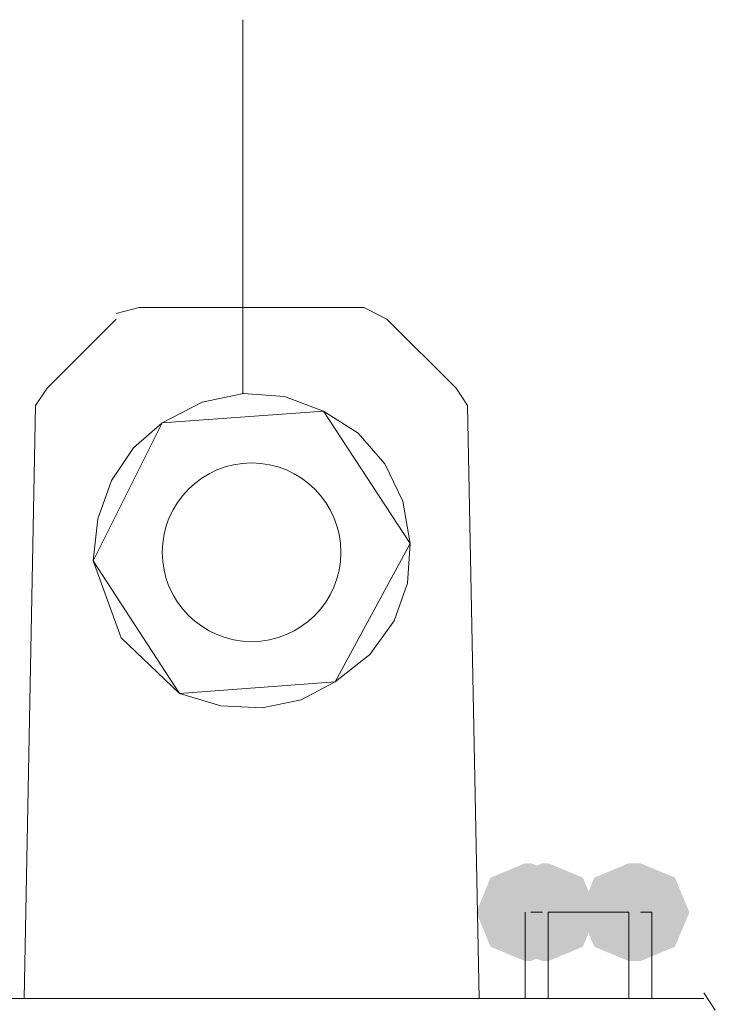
# Model space of a CAD drawing. Header units: millimetres. Extents: x -2626 to 2068, y -6169 to 7214.
# Tile 36 of 143: x -1582 to -1573, y -4889 to -4876. Entities that reach past the tile are written whole.
import ezdxf

# ---------------------------------------------------------------- set-up
doc = ezdxf.new("R2010")
doc.units = ezdxf.units.MM
doc.layers.get('0').update_dxf_attribs({"color": 252})

msp = doc.modelspace()

# ---------------------------------------------------------------- hatches: boundary and pattern name
h = msp.add_hatch(color=7)
h.dxf.hatch_style = 2
h.paths.add_polyline_path([(-1575.12, -4887.432), (-1574.637, -4887.632), (-1574.437, -4888.115), (-1574.637, -4888.597), (-1575.12, -4888.798), (-1575.2, -4888.798), (-1575.683, -4888.597), (-1575.883, -4888.115), (-1575.683, -4887.632), (-1575.2, -4887.432)])
h = msp.add_hatch(color=7)
h.dxf.hatch_style = 2
h.paths.add_polyline_path([(-1575.2, -4888.798), (-1575.683, -4888.597), (-1575.883, -4888.115), (-1575.683, -4887.632), (-1575.2, -4887.432), (-1574.718, -4887.632), (-1574.517, -4888.115), (-1574.718, -4888.597)])
h = msp.add_hatch(color=7)
h.dxf.hatch_style = 2
h.paths.add_polyline_path([(-1574.959, -4888.798), (-1575.442, -4888.597), (-1575.642, -4888.115), (-1575.442, -4887.632), (-1574.959, -4887.432), (-1574.879, -4887.432), (-1574.396, -4887.632), (-1574.196, -4888.115), (-1574.396, -4888.597), (-1574.879, -4888.798)])
h = msp.add_hatch(color=7)
h.dxf.hatch_style = 2
h.paths.add_polyline_path([(-1574.959, -4888.798), (-1575.442, -4888.597), (-1575.642, -4888.115), (-1575.442, -4887.632), (-1574.959, -4887.432), (-1574.477, -4887.632), (-1574.276, -4888.115), (-1574.477, -4888.597)])
h = msp.add_hatch(color=7)
h.dxf.hatch_style = 2
h.paths.add_polyline_path([(-1573.754, -4888.798), (-1574.236, -4888.597), (-1574.437, -4888.115), (-1574.236, -4887.632), (-1573.754, -4887.432), (-1573.674, -4887.432), (-1573.191, -4887.632), (-1572.991, -4888.115), (-1573.191, -4888.597), (-1573.674, -4888.798)])
h = msp.add_hatch(color=7)
h.dxf.hatch_style = 2
h.paths.add_polyline_path([(-1573.674, -4888.798), (-1574.156, -4888.597), (-1574.357, -4888.115), (-1574.156, -4887.632), (-1573.674, -4887.432), (-1573.593, -4887.432), (-1573.111, -4887.632), (-1572.91, -4888.115), (-1573.111, -4888.597), (-1573.593, -4888.798)])
h = msp.add_hatch(color=7)
h.dxf.hatch_style = 2
h.paths.add_polyline_path([(-1573.674, -4888.798), (-1574.156, -4888.597), (-1574.357, -4888.115), (-1574.156, -4887.632), (-1573.674, -4887.432), (-1573.191, -4887.632), (-1572.991, -4888.115), (-1573.191, -4888.597)])

# ---------------------------------------------------------------- linework, layer by layer
at = {"color": 7, "lineweight": 0}
for points in [[(-1579.137, -4880.883), (-1579.137, -4875.66)], [(-1580.584, -4879.678), (-1580.905, -4879.758)], [(-1577.45, -4879.678), (-1580.584, -4879.678)], [(-1577.129, -4879.838), (-1577.45, -4879.678)], [(-1580.905, -4879.838), (-1581.869, -4880.803)], [(-1576.004, -4881.044), (-1576.164, -4880.803), (-1577.129, -4879.838)], [(-1581.869, -4880.803), (-1582.03, -4881.044)], [(-1578.013, -4881.124), (-1578.558, -4880.919), (-1579.131, -4880.877), (-1579.708, -4880.998), (-1580.262, -4881.285)], [(-1582.03, -4881.044), (-1582.191, -4889.32)], [(-1575.843, -4889.32), (-1576.004, -4881.044)], [(-1576.807, -4882.972), (-1576.909, -4882.378), (-1577.156, -4881.856), (-1577.529, -4881.43), (-1578.013, -4881.124)], [(-1580.262, -4881.285), (-1580.666, -4881.633), (-1580.971, -4882.09), (-1581.163, -4882.627), (-1581.227, -4883.213)], [(-1577.852, -4884.901), (-1577.369, -4884.518), (-1577.029, -4884.049), (-1576.84, -4883.524), (-1576.807, -4882.972)], [(-1581.227, -4883.213), (-1580.834, -4884.284), (-1580.021, -4885.061)], [(-1580.021, -4885.061), (-1579.444, -4885.233), (-1578.869, -4885.263), (-1578.327, -4885.153), (-1577.852, -4884.901)], [(-1575.2, -4889.32), (-1575.2, -4888.115)], [(-1575.2, -4889.32), (-1575.2, -4888.115)], [(-1575.12, -4888.115), (-1574.959, -4888.115)], [(-1574.879, -4889.32), (-1574.879, -4888.115)], [(-1574.879, -4888.115), (-1573.754, -4888.115)], [(-1573.754, -4889.32), (-1573.754, -4888.115)], [(-1573.432, -4888.115), (-1573.593, -4888.115)], [(-1573.432, -4889.32), (-1573.432, -4888.115)], [(-1587.575, -4889.32), (-1573.031, -4889.32)], [(-1573.031, -4889.32), (-1572.709, -4889.32)], [(-1572.549, -4889.481), (-1572.709, -4889.24)]]:
    msp.add_lwpolyline(points, dxfattribs=at)
msp.add_lwpolyline([(-1578.013, -4881.124), (-1580.262, -4881.285), (-1581.227, -4883.213), (-1580.021, -4885.061), (-1577.852, -4884.901), (-1576.807, -4882.972)], close=True, dxfattribs=at)
msp.add_circle((-1579.016, -4883.092), 1.246, dxfattribs=at)

doc.saveas('drawing.dxf')
